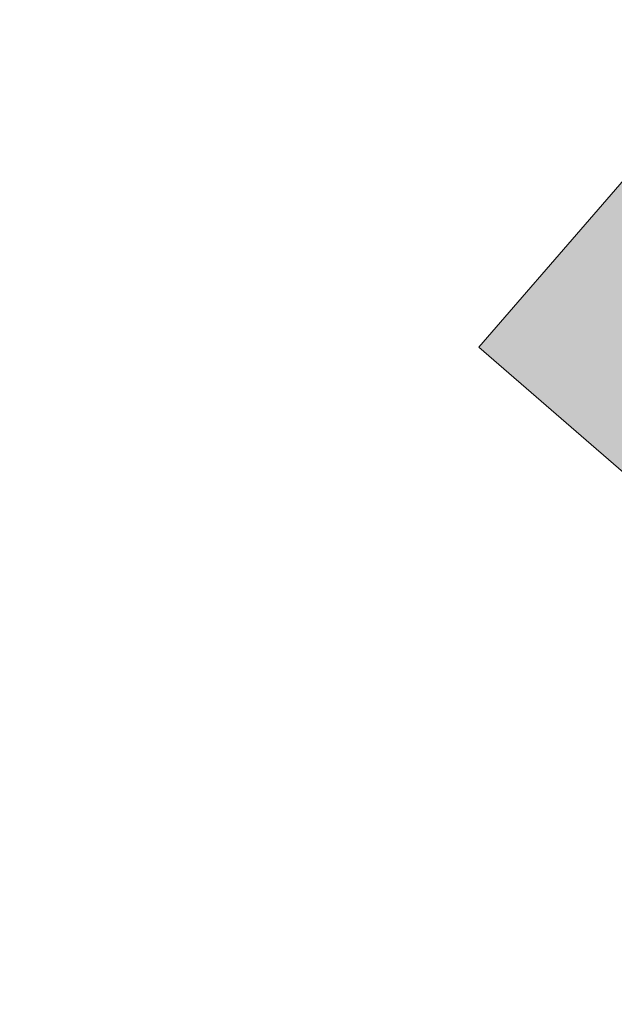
# Model space of a CAD drawing. Header units: metres. Extents: x 33417500 to 33438500, y 5878300 to 5908000.
# Tile 63 of 207: x 33433961 to 33434571, y 5893931 to 5894941. Entities that reach past the tile are written whole.
import ezdxf

# ---------------------------------------------------------------- set-up
doc = ezdxf.new("R2010")
doc.units = ezdxf.units.M
doc.header["$LTSCALE"] = 999.999998
doc.linetypes.add('LT00000', pattern=[0])
doc.layers.add('200_STRASSENNETZ_Z', color=7, linetype='LT00000', lineweight=18, true_color=0x000000)
doc.layers.add('DTK100FAR_412500-5861000_grau', color=7, linetype='LT00000', lineweight=18, true_color=0x000000)
picture_1 = doc.add_image_def('image1.tif', size_in_pixel=(3600, 5740))

msp = doc.modelspace()

# ---------------------------------------------------------------- hatches: boundary and pattern name
at = {"layer": '200_STRASSENNETZ_Z', "linetype": 'Continuous', "lineweight": 25, "true_color": 0xa88f00}
msp.add_hatch(color=54, dxfattribs=at).paths.add_polyline_path([(33434432, 5894604.8), (33435170.9, 5893964.9), (33435406.6, 5894237), (33434667.6, 5894876.9)])

# ---------------------------------------------------------------- linework, layer by layer
at = {"layer": '200_STRASSENNETZ_Z', "color": 18, "lineweight": 18, "true_color": 0x000000, "flags": 128}
msp.add_lwpolyline([(33434432, 5894604.8), (33435170.9, 5893964.9), (33435406.6, 5894237), (33434667.6, 5894876.9), (33434432, 5894604.8)], close=True, dxfattribs=at)

# ---------------------------------------------------------------- pictures from other files: only their frames are drawn
at = {"layer": 'DTK100FAR_412500-5861000_grau'}
image = msp.add_image(picture_1, insert=(33420000, 5878800), size_in_units=(18000, 28700), dxfattribs=at)
image.dxf.flags = 15

doc.saveas('drawing.dxf')
